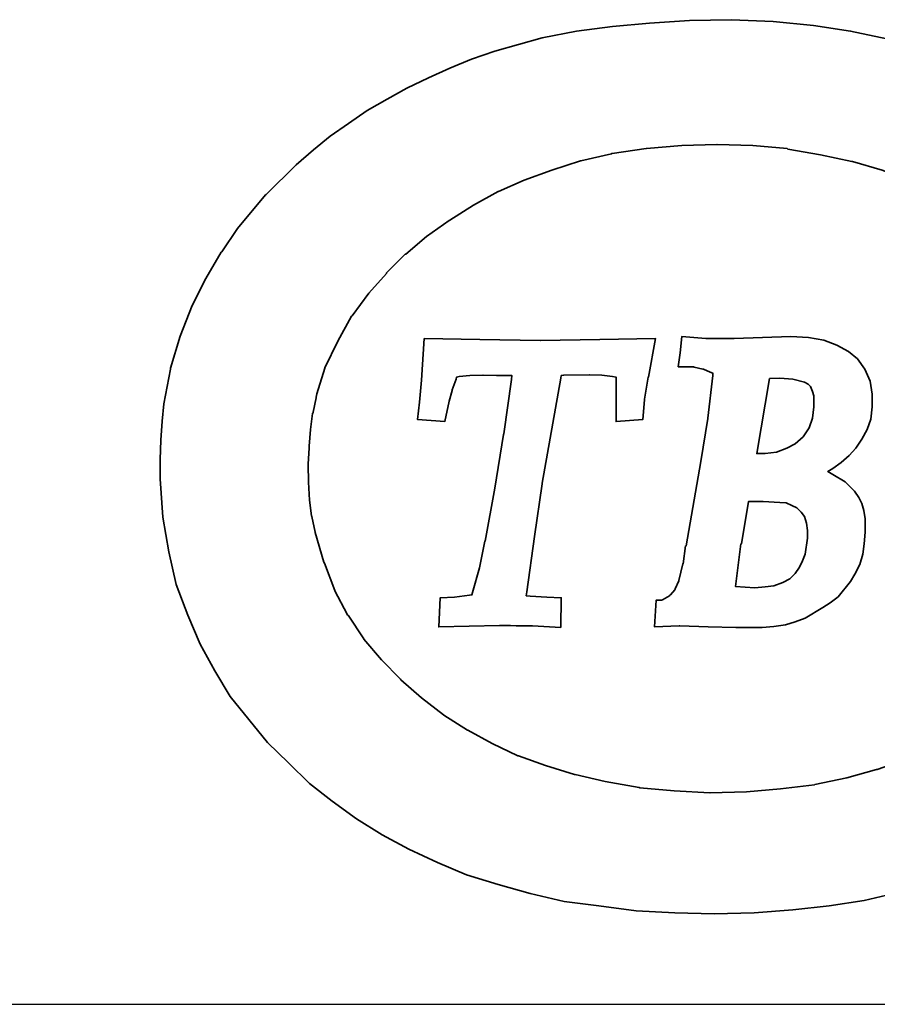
# Model space of a CAD drawing. Header units: millimetres. Extents: x 778 to 1020, y 785 to 920.
# Tile 4 of 48: x 926 to 934, y 852 to 862. Entities that reach past the tile are written whole.
import ezdxf

# ---------------------------------------------------------------- set-up
doc = ezdxf.new("R2010")
doc.units = ezdxf.units.MM
doc.header["$LTSCALE"] = 0.1
doc.layers.get('0').update_dxf_attribs({"linetype": 'CONTINUOUS'})

msp = doc.modelspace()

# ---------------------------------------------------------------- linework, layer by layer
at = {"ltscale": 5}
msp.add_line((893.2579, 852.4719), (1009.4013, 852.4719), dxfattribs=at)
at = {"color": 1, "lineweight": 35}
for points, knots in [([(935.9855, 859.4169), (935.9855, 859.4169), (937.1035, 860.1084), (937.1035, 860.1084), (937.1035, 860.1084), (937.1035, 860.1084), (936.9455, 860.3094), (936.9455, 860.3094), (936.9455, 860.3094), (936.9455, 860.3094), (936.7635, 860.4964), (936.7635, 860.4964), (936.7635, 860.4964), (936.7635, 860.4964), (936.576, 860.6794), (936.576, 860.6794), (936.576, 860.6794), (936.576, 860.6794), (936.3835, 860.8424), (936.3835, 860.8424), (936.3835, 860.8424), (936.3835, 860.8424), (936.1775, 861.0054), (936.1775, 861.0054), (936.1775, 861.0054), (936.1775, 861.0054), (936.1725, 861.0054), (936.1725, 861.0054), (936.1725, 861.0054), (936.1725, 861.0054), (935.9475, 861.1444), (935.9475, 861.1444), (935.9475, 861.1444), (935.9475, 861.1444), (935.9475, 861.1489), (935.9475, 861.1489), (935.9475, 861.1489), (935.9475, 861.1489), (935.7215, 861.2879), (935.7215, 861.2879), (935.7215, 861.2879), (935.7215, 861.2879), (935.4775, 861.4084), (935.4775, 861.4084), (935.4775, 861.4084), (935.4775, 861.4084), (935.232, 861.5334), (935.232, 861.5334), (935.232, 861.5334), (935.232, 861.5334), (934.9345, 861.6484), (934.9345, 861.6484), (934.9345, 861.6484), (934.9345, 861.6484), (934.613, 861.7584), (934.613, 861.7584), (934.613, 861.7584), (934.613, 861.7584), (934.2775, 861.8544), (934.2775, 861.8544), (934.2775, 861.8544), (934.2775, 861.8544), (933.923, 861.9309), (933.923, 861.9309), (933.923, 861.9309), (933.923, 861.9309), (933.5625, 861.9844), (933.5625, 861.9844), (933.5625, 861.9844), (933.5625, 861.9844), (933.1695, 862.0224), (933.1695, 862.0224), (933.1695, 862.0224), (933.1695, 862.0224), (932.7665, 862.0414), (932.7665, 862.0414), (932.7665, 862.0414), (932.7665, 862.0414), (932.3585, 862.0324), (932.3585, 862.0324), (932.3585, 862.0324), (932.3585, 862.0324), (931.9695, 862.0084), (931.9695, 862.0084), (931.9695, 862.0084), (931.9695, 862.0084), (931.6095, 861.9744), (931.6095, 861.9744), (931.6095, 861.9744), (931.6095, 861.9744), (931.2595, 861.9309), (931.2595, 861.9309), (931.2595, 861.9309), (931.2595, 861.9309), (930.924, 861.8639), (930.924, 861.8639), (930.924, 861.8639), (930.924, 861.8639), (930.6935, 861.8019), (930.6935, 861.8019), (930.6935, 861.8019), (930.6935, 861.8019), (930.4635, 861.7344), (930.4635, 861.7344), (930.4635, 861.7344), (930.4635, 861.7344), (930.2375, 861.6574), (930.2375, 861.6574), (930.2375, 861.6574), (930.2375, 861.6574), (930.0265, 861.5714), (930.0265, 861.5714), (930.0265, 861.5714), (930.0265, 861.5714), (929.8205, 861.4754), (929.8205, 861.4754), (929.8205, 861.4754), (929.8205, 861.4754), (929.6095, 861.3744), (929.6095, 861.3744), (929.6095, 861.3744), (929.6095, 861.3744), (929.4175, 861.2689), (929.4175, 861.2689), (929.4175, 861.2689), (929.4175, 861.2689), (929.2255, 861.1584), (929.2255, 861.1584), (929.2255, 861.1584), (929.2255, 861.1584), (929.043, 861.0339), (929.043, 861.0339), (929.043, 861.0339), (929.043, 861.0339), (928.8655, 860.9094), (928.8655, 860.9094), (928.8655, 860.9094), (928.8655, 860.9094), (928.7025, 860.7754), (928.7025, 860.7754), (928.7025, 860.7754), (928.7025, 860.7754), (928.5345, 860.6314), (928.5345, 860.6314), (928.5345, 860.6314), (928.5345, 860.6314), (928.242, 860.3429), (928.242, 860.3429), (928.242, 860.3429), (928.242, 860.3429), (928.2365, 860.3384), (928.2365, 860.3384), (928.2365, 860.3384), (928.2365, 860.3384), (927.9635, 860.0124), (927.9635, 860.0124), (927.9635, 860.0124), (927.9635, 860.0124), (927.8095, 859.7864), (927.8095, 859.7864), (927.8095, 859.7864), (927.8095, 859.7864), (927.805, 859.7814), (927.805, 859.7814), (927.805, 859.7814), (927.805, 859.7814), (927.6565, 859.5274), (927.6565, 859.5274), (927.6565, 859.5274), (927.6565, 859.5274), (927.5215, 859.2639), (927.5215, 859.2639), (927.5215, 859.2639), (927.5215, 859.2639), (927.4065, 858.9664), (927.4065, 858.9664), (927.4065, 858.9664), (927.4065, 858.9664), (927.3105, 858.6544), (927.3105, 858.6544), (927.3105, 858.6544), (927.3105, 858.6544), (927.3105, 858.6444), (927.3105, 858.6444), (927.3105, 858.6444), (927.3105, 858.6444), (927.2485, 858.3084), (927.2485, 858.3084), (927.2485, 858.3084), (927.2485, 858.3084), (927.2295, 858.1409), (927.2295, 858.1409), (927.2295, 858.1409), (927.2295, 858.1409), (927.2195, 857.9534), (927.2195, 857.9534), (927.2195, 857.9534), (927.2195, 857.9534), (927.21, 857.7664), (927.21, 857.7664), (927.21, 857.7664), (927.21, 857.7664), (927.21, 857.5794), (927.21, 857.5794), (927.21, 857.5794), (927.21, 857.5794), (927.2385, 857.2055), (927.2385, 857.2055), (927.2385, 857.2055), (927.2385, 857.2055), (927.2965, 856.8689), (927.2965, 856.8689), (927.2965, 856.8689), (927.2965, 856.8689), (927.3685, 856.5524), (927.3685, 856.5524), (927.3685, 856.5524), (927.3685, 856.5524), (927.479, 856.2554), (927.479, 856.2554), (927.479, 856.2554), (927.479, 856.2554), (927.599, 855.9719), (927.599, 855.9719), (927.599, 855.9719), (927.599, 855.9719), (927.7425, 855.7134), (927.7425, 855.7134), (927.7425, 855.7134), (927.7425, 855.7134), (927.8915, 855.4639), (927.8915, 855.4639), (927.8915, 855.4639), (927.8915, 855.4639), (928.0735, 855.2384), (928.0735, 855.2384), (928.0735, 855.2384), (928.0735, 855.2384), (928.256, 855.0169), (928.256, 855.0169), (928.256, 855.0169), (928.256, 855.0169), (928.4575, 854.8204), (928.4575, 854.8204), (928.4575, 854.8204), (928.4575, 854.8204), (928.6635, 854.6189), (928.6635, 854.6189), (928.6635, 854.6189), (928.6635, 854.6189), (928.8845, 854.4464), (928.8845, 854.4464), (928.8845, 854.4464), (928.8845, 854.4464), (929.1195, 854.2739), (929.1195, 854.2739), (929.1195, 854.2739), (929.1195, 854.2739), (929.3695, 854.1204), (929.3695, 854.1204), (929.3695, 854.1204), (929.3695, 854.1204), (929.628, 853.9809), (929.628, 853.9809), (929.628, 853.9809), (929.628, 853.9809), (929.9065, 853.8509), (929.9065, 853.8509), (929.9065, 853.8509), (929.9065, 853.8509), (930.1895, 853.7314), (930.1895, 853.7314), (930.1895, 853.7314), (930.1895, 853.7314), (930.4965, 853.6354), (930.4965, 853.6354), (930.4965, 853.6354), (930.4965, 853.6354), (930.8085, 853.5494), (930.8085, 853.5494), (930.8085, 853.5494), (930.8085, 853.5494), (931.1395, 853.4724), (931.1395, 853.4724), (931.1395, 853.4724), (931.1395, 853.4724), (931.475, 853.4294), (931.475, 853.4294), (931.475, 853.4294), (931.475, 853.4294), (931.84, 853.3814), (931.84, 853.3814), (931.84, 853.3814), (931.84, 853.3814), (932.2145, 853.3619), (932.2145, 853.3619), (932.2145, 853.3619), (932.2145, 853.3619), (932.5985, 853.3524), (932.5985, 853.3524), (932.5985, 853.3524), (932.5985, 853.3524), (932.987, 853.3619), (932.987, 853.3619), (932.987, 853.3619), (932.987, 853.3619), (933.3615, 853.3909), (933.3615, 853.3909), (933.3615, 853.3909), (933.3615, 853.3909), (933.7165, 853.4294), (933.7165, 853.4294), (933.7165, 853.4294), (933.7165, 853.4294), (934.0565, 853.4819), (934.0565, 853.4819), (934.0565, 853.4819), (934.0565, 853.4819), (934.3875, 853.5584), (934.3875, 853.5584), (934.3875, 853.5584), (934.3875, 853.5584), (934.7045, 853.6454), (934.7045, 853.6454), (934.7045, 853.6454), (934.7045, 853.6454), (935.0025, 853.7459), (935.0025, 853.7459), (935.0025, 853.7459), (935.0025, 853.7459), (935.2995, 853.8659), (935.2995, 853.8659), (935.2995, 853.8659), (935.2995, 853.8659), (935.703, 854.0574), (935.703, 854.0574), (935.703, 854.0574), (935.703, 854.0574), (935.899, 854.1634), (935.899, 854.1634), (935.899, 854.1634), (935.899, 854.1634), (936.082, 854.2739), (936.082, 854.2739), (936.082, 854.2739), (936.082, 854.2739), (936.2595, 854.3979), (936.2595, 854.3979), (936.2595, 854.3979), (936.2595, 854.3979), (936.4315, 854.5324), (936.4315, 854.5324), (936.4315, 854.5324), (936.4315, 854.5324), (936.5955, 854.6674), (936.5955, 854.6674), (936.5955, 854.6674), (936.5955, 854.6674), (936.749, 854.8114), (936.749, 854.8114), (936.749, 854.8114), (936.749, 854.8114), (936.9505, 855.0129), (936.9505, 855.0129), (936.9505, 855.0129), (936.9505, 855.0129), (937.0415, 855.1089), (937.0415, 855.1089), (937.0415, 855.1089), (937.0415, 855.1089), (937.1085, 855.1804), (937.1085, 855.1804), (937.1085, 855.1804), (937.1085, 855.1804), (935.9855, 855.8764), (935.9855, 855.8764), (935.9855, 855.8764), (935.9855, 855.8764), (935.8125, 855.7079), (935.8125, 855.7079), (935.8125, 855.7079), (935.8125, 855.7079), (935.6215, 855.5454), (935.6215, 855.5454), (935.6215, 855.5454), (935.6215, 855.5454), (935.4095, 855.3819), (935.4095, 855.3819), (935.4095, 855.3819), (935.4095, 855.3819), (935.1895, 855.2284), (935.1895, 855.2284), (935.1895, 855.2284), (935.1895, 855.2284), (935.1845, 855.2234), (935.1845, 855.2234), (935.1845, 855.2234), (935.1845, 855.2234), (934.954, 855.0889), (934.954, 855.0889), (934.954, 855.0889), (934.954, 855.0889), (934.7145, 854.9644), (934.7145, 854.9644), (934.7145, 854.9644), (934.7145, 854.9644), (934.7095, 854.9644), (934.7095, 854.9644), (934.7095, 854.9644), (934.7095, 854.9644), (934.4505, 854.8489), (934.4505, 854.8489), (934.4505, 854.8489), (934.4505, 854.8489), (934.1815, 854.7529), (934.1815, 854.7529), (934.1815, 854.7529), (934.1815, 854.7529), (934.177, 854.7529), (934.177, 854.7529), (934.177, 854.7529), (934.177, 854.7529), (933.8885, 854.6714), (933.8885, 854.6714), (933.8885, 854.6714), (933.8885, 854.6714), (933.5775, 854.6094), (933.5775, 854.6094), (933.5775, 854.6094), (933.5775, 854.6094), (933.5725, 854.6044), (933.5725, 854.6044), (933.5725, 854.6044), (933.5725, 854.6044), (933.2415, 854.5664), (933.2415, 854.5664), (933.2415, 854.5664), (933.2415, 854.5664), (932.9105, 854.5374), (932.9105, 854.5374), (932.9105, 854.5374), (932.9105, 854.5374), (932.56, 854.5274), (932.56, 854.5274), (932.56, 854.5274), (932.56, 854.5274), (932.5555, 854.5274), (932.5555, 854.5274), (932.5555, 854.5274), (932.5555, 854.5274), (932.21, 854.5474), (932.21, 854.5474), (932.21, 854.5474), (932.21, 854.5474), (931.8735, 854.5754), (931.8735, 854.5754), (931.8735, 854.5754), (931.8735, 854.5754), (931.869, 854.5804), (931.869, 854.5804), (931.869, 854.5804), (931.869, 854.5804), (931.5375, 854.6379), (931.5375, 854.6379), (931.5375, 854.6379), (931.5375, 854.6379), (931.2455, 854.7049), (931.2455, 854.7049), (931.2455, 854.7049), (931.2455, 854.7049), (931.2405, 854.7049), (931.2405, 854.7049), (931.2405, 854.7049), (931.2405, 854.7049), (930.9575, 854.7914), (930.9575, 854.7914), (930.9575, 854.7914), (930.9575, 854.7914), (930.6935, 854.8874), (930.6935, 854.8874), (930.6935, 854.8874), (930.6935, 854.8874), (930.6885, 854.8874), (930.6885, 854.8874), (930.6885, 854.8874), (930.6885, 854.8874), (930.4395, 855.0074), (930.4395, 855.0074), (930.4395, 855.0074), (930.4395, 855.0074), (930.2035, 855.1369), (930.2035, 855.1369), (930.2035, 855.1369), (930.2035, 855.1369), (930.1995, 855.1369), (930.1995, 855.1369), (930.1995, 855.1369), (930.1995, 855.1369), (929.9685, 855.2809), (929.9685, 855.2809), (929.9685, 855.2809), (929.9685, 855.2809), (929.9685, 855.2859), (929.9685, 855.2859), (929.9685, 855.2859), (929.9685, 855.2859), (929.9645, 855.2859), (929.9645, 855.2859), (929.9645, 855.2859), (929.9645, 855.2859), (929.7525, 855.4494), (929.7525, 855.4494), (929.7525, 855.4494), (929.7525, 855.4494), (929.5515, 855.6264), (929.5515, 855.6264), (929.5515, 855.6264), (929.5515, 855.6264), (929.5465, 855.6309), (929.5465, 855.6309), (929.5465, 855.6309), (929.5465, 855.6309), (929.3645, 855.8184), (929.3645, 855.8184), (929.3645, 855.8184), (929.3645, 855.8184), (929.192, 856.0199), (929.192, 856.0199), (929.192, 856.0199), (929.192, 856.0199), (929.192, 856.0244), (929.192, 856.0244), (929.192, 856.0244), (929.192, 856.0244), (929.038, 856.2554), (929.038, 856.2554), (929.038, 856.2554), (929.038, 856.2554), (929.0335, 856.2554), (929.0335, 856.2554), (929.0335, 856.2554), (929.0335, 856.2554), (929.0285, 856.2644), (929.0285, 856.2644), (929.0285, 856.2644), (929.0285, 856.2644), (928.9085, 856.4899), (928.9085, 856.4899), (928.9085, 856.4899), (928.9085, 856.4899), (928.9085, 856.4949), (928.9085, 856.4949), (928.9085, 856.4949), (928.9085, 856.4949), (928.8075, 856.7594), (928.8075, 856.7594), (928.8075, 856.7594), (928.8075, 856.7594), (928.8025, 856.7684), (928.8025, 856.7684), (928.8025, 856.7684), (928.8025, 856.7684), (928.717, 857.0564), (928.717, 857.0564), (928.717, 857.0564), (928.717, 857.0564), (928.717, 857.0614), (928.717, 857.0614), (928.717, 857.0614), (928.717, 857.0614), (928.6875, 857.2145), (928.6875, 857.2145), (928.6875, 857.2145), (928.6875, 857.2145), (928.6825, 857.2195), (928.6825, 857.2195), (928.6825, 857.2195), (928.6825, 857.2195), (928.6635, 857.3729), (928.6635, 857.3729), (928.6635, 857.3729), (928.6635, 857.3729), (928.6545, 857.5454), (928.6545, 857.5454), (928.6545, 857.5454), (928.6545, 857.5454), (928.649, 857.7184), (928.649, 857.7184), (928.649, 857.7184), (928.649, 857.7184), (928.649, 857.7234), (928.649, 857.7234), (928.649, 857.7234), (928.649, 857.7234), (928.6585, 857.8769), (928.6585, 857.8769), (928.6585, 857.8769), (928.6585, 857.8769), (928.6585, 857.8964), (928.6585, 857.8964), (928.6585, 857.8964), (928.6585, 857.8964), (928.673, 858.0594), (928.673, 858.0594), (928.673, 858.0594), (928.673, 858.0594), (928.6925, 858.2124), (928.6925, 858.2124), (928.6925, 858.2124), (928.6925, 858.2124), (928.6925, 858.2179), (928.6925, 858.2179), (928.6925, 858.2179), (928.6925, 858.2179), (928.6975, 858.2179), (928.6975, 858.2179), (928.6975, 858.2179), (928.6975, 858.2179), (928.6975, 858.2274), (928.6975, 858.2274), (928.6975, 858.2274), (928.6975, 858.2274), (928.7265, 858.3664), (928.7265, 858.3664), (928.7265, 858.3664), (928.7265, 858.3664), (928.7265, 858.3714), (928.7265, 858.3714), (928.7265, 858.3714), (928.7265, 858.3714), (928.7355, 858.4044), (928.7355, 858.4044), (928.7355, 858.4044), (928.7355, 858.4044), (928.813, 858.6544), (928.813, 858.6544), (928.813, 858.6544), (928.813, 858.6544), (928.813, 858.6589), (928.813, 858.6589), (928.813, 858.6589), (928.813, 858.6589), (928.9375, 858.9184), (928.9375, 858.9184), (928.9375, 858.9184), (928.9375, 858.9184), (929.0715, 859.1584), (929.0715, 859.1584), (929.0715, 859.1584), (929.0715, 859.1584), (929.0765, 859.1624), (929.0765, 859.1624), (929.0765, 859.1624), (929.0765, 859.1624), (929.24, 859.3834), (929.24, 859.3834), (929.24, 859.3834), (929.24, 859.3834), (929.4125, 859.5754), (929.4125, 859.5754), (929.4125, 859.5754), (929.4125, 859.5754), (929.4125, 859.5804), (929.4125, 859.5804), (929.4125, 859.5804), (929.4125, 859.5804), (929.5945, 859.7624), (929.5945, 859.7624), (929.5945, 859.7624), (929.5945, 859.7624), (929.5995, 859.7624), (929.5995, 859.7624), (929.5995, 859.7624), (929.5995, 859.7624), (929.8005, 859.9349), (929.8005, 859.9349), (929.8005, 859.9349), (929.8005, 859.9349), (930.0215, 860.0884), (930.0215, 860.0884), (930.0215, 860.0884), (930.0215, 860.0884), (930.0265, 860.0934), (930.0265, 860.0934), (930.0265, 860.0934), (930.0265, 860.0934), (930.257, 860.2374), (930.257, 860.2374), (930.257, 860.2374), (930.257, 860.2374), (930.4965, 860.3719), (930.4965, 860.3719), (930.4965, 860.3719), (930.4965, 860.3719), (930.5015, 860.3719), (930.5015, 860.3719), (930.5015, 860.3719), (930.5015, 860.3719), (930.7505, 860.4819), (930.7505, 860.4819), (930.7505, 860.4819), (930.7505, 860.4819), (931.02, 860.5779), (931.02, 860.5779), (931.02, 860.5779), (931.02, 860.5779), (931.2975, 860.6694), (931.2975, 860.6694), (931.2975, 860.6694), (931.2975, 860.6694), (931.3025, 860.6694), (931.3025, 860.6694), (931.3025, 860.6694), (931.3025, 860.6694), (931.6005, 860.7364), (931.6005, 860.7364), (931.6005, 860.7364), (931.6005, 860.7364), (931.6005, 860.7414), (931.6005, 860.7414), (931.6005, 860.7414), (931.6005, 860.7414), (931.6055, 860.7414), (931.6055, 860.7414), (931.6055, 860.7414), (931.6055, 860.7414), (931.9365, 860.7894), (931.9365, 860.7894), (931.9365, 860.7894), (931.9365, 860.7894), (931.9405, 860.7894), (931.9405, 860.7894), (931.9405, 860.7894), (931.9405, 860.7894), (932.282, 860.8179), (932.282, 860.8179), (932.282, 860.8179), (932.282, 860.8179), (932.6225, 860.8274), (932.6225, 860.8274), (932.6225, 860.8274), (932.6225, 860.8274), (932.6275, 860.8274), (932.6275, 860.8274), (932.6275, 860.8274), (932.6275, 860.8274), (932.9725, 860.8179), (932.9725, 860.8179), (932.9725, 860.8179), (932.9725, 860.8179), (933.3085, 860.7894), (933.3085, 860.7894), (933.3085, 860.7894), (933.3085, 860.7894), (933.3135, 860.7844), (933.3135, 860.7844), (933.3135, 860.7844), (933.3135, 860.7844), (933.6295, 860.7274), (933.6295, 860.7274), (933.6295, 860.7274), (933.6295, 860.7274), (933.9365, 860.6644), (933.9365, 860.6644), (933.9365, 860.6644), (933.9365, 860.6644), (933.9415, 860.6644), (933.9415, 860.6644), (933.9415, 860.6644), (933.9415, 860.6644), (934.2295, 860.5779), (934.2295, 860.5779), (934.2295, 860.5779), (934.2295, 860.5779), (934.4595, 860.4924), (934.4595, 860.4924), (934.4595, 860.4924), (934.4595, 860.4924), (934.6905, 860.3964), (934.6905, 860.3964), (934.6905, 860.3964), (934.6905, 860.3964), (934.6955, 860.3964), (934.6955, 860.3964), (934.6955, 860.3964), (934.6955, 860.3964), (934.9065, 860.2854), (934.9065, 860.2854), (934.9065, 860.2854), (934.9065, 860.2854), (935.1175, 860.1604), (935.1175, 860.1604), (935.1175, 860.1604), (935.1175, 860.1604), (935.1175, 860.1564), (935.1175, 860.1564), (935.1175, 860.1564), (935.1175, 860.1564), (935.3095, 860.0314), (935.3095, 860.0314), (935.3095, 860.0314), (935.3095, 860.0314), (935.314, 860.0314), (935.314, 860.0314), (935.314, 860.0314), (935.314, 860.0314), (935.4915, 859.8924), (935.4915, 859.8924), (935.4915, 859.8924), (935.4915, 859.8924), (935.4965, 859.8869), (935.4965, 859.8869), (935.4965, 859.8869), (935.4965, 859.8869), (935.6695, 859.7384), (935.6695, 859.7384), (935.6695, 859.7384), (935.6695, 859.7384), (935.6735, 859.7334), (935.6735, 859.7334), (935.6735, 859.7334), (935.6735, 859.7334), (935.8275, 859.5754), (935.8275, 859.5754), (935.8275, 859.5754), (935.8275, 859.5754), (935.9135, 859.4844), (935.9135, 859.4844), (935.9135, 859.4844), (935.9135, 859.4844), (935.9855, 859.4169), (935.9855, 859.4169)], [0, 0, 0, 0, 0.004808, 0.004808, 0.004808, 0.004808, 0.009615, 0.009615, 0.009615, 0.009615, 0.014423, 0.014423, 0.014423, 0.014423, 0.019231, 0.019231, 0.019231, 0.019231, 0.024038, 0.024038, 0.024038, 0.024038, 0.028846, 0.028846, 0.028846, 0.028846, 0.033654, 0.033654, 0.033654, 0.033654, 0.038462, 0.038462, 0.038462, 0.038462, 0.043269, 0.043269, 0.043269, 0.043269, 0.048077, 0.048077, 0.048077, 0.048077, 0.052885, 0.052885, 0.052885, 0.052885, 0.057692, 0.057692, 0.057692, 0.057692, 0.0625, 0.0625, 0.0625, 0.0625, 0.067308, 0.067308, 0.067308, 0.067308, 0.072115, 0.072115, 0.072115, 0.072115, 0.076923, 0.076923, 0.076923, 0.076923, 0.081731, 0.081731, 0.081731, 0.081731, 0.086538, 0.086538, 0.086538, 0.086538, 0.091346, 0.091346, 0.091346, 0.091346, 0.096154, 0.096154, 0.096154, 0.096154, 0.100962, 0.100962, 0.100962, 0.100962, 0.105769, 0.105769, 0.105769, 0.105769, 0.110577, 0.110577, 0.110577, 0.110577, 0.115385, 0.115385, 0.115385, 0.115385, 0.120192, 0.120192, 0.120192, 0.120192, 0.125, 0.125, 0.125, 0.125, 0.129808, 0.129808, 0.129808, 0.129808, 0.134615, 0.134615, 0.134615, 0.134615, 0.139423, 0.139423, 0.139423, 0.139423, 0.144231, 0.144231, 0.144231, 0.144231, 0.149038, 0.149038, 0.149038, 0.149038, 0.153846, 0.153846, 0.153846, 0.153846, 0.158654, 0.158654, 0.158654, 0.158654, 0.163462, 0.163462, 0.163462, 0.163462, 0.168269, 0.168269, 0.168269, 0.168269, 0.173077, 0.173077, 0.173077, 0.173077, 0.177885, 0.177885, 0.177885, 0.177885, 0.182692, 0.182692, 0.182692, 0.182692, 0.1875, 0.1875, 0.1875, 0.1875, 0.192308, 0.192308, 0.192308, 0.192308, 0.197115, 0.197115, 0.197115, 0.197115, 0.201923, 0.201923, 0.201923, 0.201923, 0.206731, 0.206731, 0.206731, 0.206731, 0.211538, 0.211538, 0.211538, 0.211538, 0.216346, 0.216346, 0.216346, 0.216346, 0.221154, 0.221154, 0.221154, 0.221154, 0.225962, 0.225962, 0.225962, 0.225962, 0.230769, 0.230769, 0.230769, 0.230769, 0.235577, 0.235577, 0.235577, 0.235577, 0.240385, 0.240385, 0.240385, 0.240385, 0.245192, 0.245192, 0.245192, 0.245192, 0.25, 0.25, 0.25, 0.25, 0.254808, 0.254808, 0.254808, 0.254808, 0.259615, 0.259615, 0.259615, 0.259615, 0.264423, 0.264423, 0.264423, 0.264423, 0.269231, 0.269231, 0.269231, 0.269231, 0.274038, 0.274038, 0.274038, 0.274038, 0.278846, 0.278846, 0.278846, 0.278846, 0.283654, 0.283654, 0.283654, 0.283654, 0.288462, 0.288462, 0.288462, 0.288462, 0.293269, 0.293269, 0.293269, 0.293269, 0.298077, 0.298077, 0.298077, 0.298077, 0.302885, 0.302885, 0.302885, 0.302885, 0.307692, 0.307692, 0.307692, 0.307692, 0.3125, 0.3125, 0.3125, 0.3125, 0.317308, 0.317308, 0.317308, 0.317308, 0.322115, 0.322115, 0.322115, 0.322115, 0.326923, 0.326923, 0.326923, 0.326923, 0.331731, 0.331731, 0.331731, 0.331731, 0.336538, 0.336538, 0.336538, 0.336538, 0.341346, 0.341346, 0.341346, 0.341346, 0.346154, 0.346154, 0.346154, 0.346154, 0.350962, 0.350962, 0.350962, 0.350962, 0.355769, 0.355769, 0.355769, 0.355769, 0.360577, 0.360577, 0.360577, 0.360577, 0.365385, 0.365385, 0.365385, 0.365385, 0.370192, 0.370192, 0.370192, 0.370192, 0.375, 0.375, 0.375, 0.375, 0.379808, 0.379808, 0.379808, 0.379808, 0.384615, 0.384615, 0.384615, 0.384615, 0.389423, 0.389423, 0.389423, 0.389423, 0.394231, 0.394231, 0.394231, 0.394231, 0.399038, 0.399038, 0.399038, 0.399038, 0.403846, 0.403846, 0.403846, 0.403846, 0.408654, 0.408654, 0.408654, 0.408654, 0.413462, 0.413462, 0.413462, 0.413462, 0.418269, 0.418269, 0.418269, 0.418269, 0.423077, 0.423077, 0.423077, 0.423077, 0.427885, 0.427885, 0.427885, 0.427885, 0.432692, 0.432692, 0.432692, 0.432692, 0.4375, 0.4375, 0.4375, 0.4375, 0.442308, 0.442308, 0.442308, 0.442308, 0.447115, 0.447115, 0.447115, 0.447115, 0.451923, 0.451923, 0.451923, 0.451923, 0.456731, 0.456731, 0.456731, 0.456731, 0.461538, 0.461538, 0.461538, 0.461538, 0.466346, 0.466346, 0.466346, 0.466346, 0.471154, 0.471154, 0.471154, 0.471154, 0.475962, 0.475962, 0.475962, 0.475962, 0.480769, 0.480769, 0.480769, 0.480769, 0.485577, 0.485577, 0.485577, 0.485577, 0.490385, 0.490385, 0.490385, 0.490385, 0.495192, 0.495192, 0.495192, 0.495192, 0.5, 0.5, 0.5, 0.5, 0.504808, 0.504808, 0.504808, 0.504808, 0.509615, 0.509615, 0.509615, 0.509615, 0.514423, 0.514423, 0.514423, 0.514423, 0.519231, 0.519231, 0.519231, 0.519231, 0.524038, 0.524038, 0.524038, 0.524038, 0.528846, 0.528846, 0.528846, 0.528846, 0.533654, 0.533654, 0.533654, 0.533654, 0.538462, 0.538462, 0.538462, 0.538462, 0.543269, 0.543269, 0.543269, 0.543269, 0.548077, 0.548077, 0.548077, 0.548077, 0.552885, 0.552885, 0.552885, 0.552885, 0.557692, 0.557692, 0.557692, 0.557692, 0.5625, 0.5625, 0.5625, 0.5625, 0.567308, 0.567308, 0.567308, 0.567308, 0.572115, 0.572115, 0.572115, 0.572115, 0.576923, 0.576923, 0.576923, 0.576923, 0.581731, 0.581731, 0.581731, 0.581731, 0.586538, 0.586538, 0.586538, 0.586538, 0.591346, 0.591346, 0.591346, 0.591346, 0.596154, 0.596154, 0.596154, 0.596154, 0.600962, 0.600962, 0.600962, 0.600962, 0.605769, 0.605769, 0.605769, 0.605769, 0.610577, 0.610577, 0.610577, 0.610577, 0.615385, 0.615385, 0.615385, 0.615385, 0.620192, 0.620192, 0.620192, 0.620192, 0.625, 0.625, 0.625, 0.625, 0.629808, 0.629808, 0.629808, 0.629808, 0.634615, 0.634615, 0.634615, 0.634615, 0.639423, 0.639423, 0.639423, 0.639423, 0.644231, 0.644231, 0.644231, 0.644231, 0.649038, 0.649038, 0.649038, 0.649038, 0.653846, 0.653846, 0.653846, 0.653846, 0.658654, 0.658654, 0.658654, 0.658654, 0.663462, 0.663462, 0.663462, 0.663462, 0.668269, 0.668269, 0.668269, 0.668269, 0.673077, 0.673077, 0.673077, 0.673077, 0.677885, 0.677885, 0.677885, 0.677885, 0.682692, 0.682692, 0.682692, 0.682692, 0.6875, 0.6875, 0.6875, 0.6875, 0.692308, 0.692308, 0.692308, 0.692308, 0.697115, 0.697115, 0.697115, 0.697115, 0.701923, 0.701923, 0.701923, 0.701923, 0.706731, 0.706731, 0.706731, 0.706731, 0.711538, 0.711538, 0.711538, 0.711538, 0.716346, 0.716346, 0.716346, 0.716346, 0.721154, 0.721154, 0.721154, 0.721154, 0.725962, 0.725962, 0.725962, 0.725962, 0.730769, 0.730769, 0.730769, 0.730769, 0.735577, 0.735577, 0.735577, 0.735577, 0.740385, 0.740385, 0.740385, 0.740385, 0.745192, 0.745192, 0.745192, 0.745192, 0.75, 0.75, 0.75, 0.75, 0.754808, 0.754808, 0.754808, 0.754808, 0.759615, 0.759615, 0.759615, 0.759615, 0.764423, 0.764423, 0.764423, 0.764423, 0.769231, 0.769231, 0.769231, 0.769231, 0.774038, 0.774038, 0.774038, 0.774038, 0.778846, 0.778846, 0.778846, 0.778846, 0.783654, 0.783654, 0.783654, 0.783654, 0.788462, 0.788462, 0.788462, 0.788462, 0.793269, 0.793269, 0.793269, 0.793269, 0.798077, 0.798077, 0.798077, 0.798077, 0.802885, 0.802885, 0.802885, 0.802885, 0.807692, 0.807692, 0.807692, 0.807692, 0.8125, 0.8125, 0.8125, 0.8125, 0.817308, 0.817308, 0.817308, 0.817308, 0.822115, 0.822115, 0.822115, 0.822115, 0.826923, 0.826923, 0.826923, 0.826923, 0.831731, 0.831731, 0.831731, 0.831731, 0.836538, 0.836538, 0.836538, 0.836538, 0.841346, 0.841346, 0.841346, 0.841346, 0.846154, 0.846154, 0.846154, 0.846154, 0.850962, 0.850962, 0.850962, 0.850962, 0.855769, 0.855769, 0.855769, 0.855769, 0.860577, 0.860577, 0.860577, 0.860577, 0.865385, 0.865385, 0.865385, 0.865385, 0.870192, 0.870192, 0.870192, 0.870192, 0.875, 0.875, 0.875, 0.875, 0.879808, 0.879808, 0.879808, 0.879808, 0.884615, 0.884615, 0.884615, 0.884615, 0.889423, 0.889423, 0.889423, 0.889423, 0.894231, 0.894231, 0.894231, 0.894231, 0.899038, 0.899038, 0.899038, 0.899038, 0.903846, 0.903846, 0.903846, 0.903846, 0.908654, 0.908654, 0.908654, 0.908654, 0.913462, 0.913462, 0.913462, 0.913462, 0.918269, 0.918269, 0.918269, 0.918269, 0.923077, 0.923077, 0.923077, 0.923077, 0.927885, 0.927885, 0.927885, 0.927885, 0.932692, 0.932692, 0.932692, 0.932692, 0.9375, 0.9375, 0.9375, 0.9375, 0.942308, 0.942308, 0.942308, 0.942308, 0.947115, 0.947115, 0.947115, 0.947115, 0.951923, 0.951923, 0.951923, 0.951923, 0.956731, 0.956731, 0.956731, 0.956731, 0.961538, 0.961538, 0.961538, 0.961538, 0.966346, 0.966346, 0.966346, 0.966346, 0.971154, 0.971154, 0.971154, 0.971154, 0.975962, 0.975962, 0.975962, 0.975962, 0.980769, 0.980769, 0.980769, 0.980769, 0.985577, 0.985577, 0.985577, 0.985577, 0.990385, 0.990385, 0.990385, 0.990385, 0.995192, 0.995192, 0.995192, 0.995192, 1, 1, 1, 1]), ([(929.7765, 858.9424), (929.7765, 858.9424), (929.7525, 858.5394), (929.7525, 858.5394), (929.7525, 858.5394), (929.7525, 858.5394), (929.734, 858.3234), (929.734, 858.3234), (929.734, 858.3234), (929.734, 858.3234), (929.7145, 858.1549), (929.7145, 858.1549), (929.7145, 858.1549), (929.7145, 858.1549), (929.9785, 858.1359), (929.9785, 858.1359), (929.9785, 858.1359), (929.9785, 858.1359), (930.0215, 858.3324), (930.0215, 858.3324), (930.0215, 858.3324), (930.0215, 858.3324), (930.0505, 858.4384), (930.0505, 858.4384), (930.0505, 858.4384), (930.0505, 858.4384), (930.0505, 858.4434), (930.0505, 858.4434), (930.0505, 858.4434), (930.0505, 858.4434), (930.0885, 858.5484), (930.0885, 858.5484), (930.0885, 858.5484), (930.0885, 858.5484), (930.0935, 858.5674), (930.0935, 858.5674), (930.0935, 858.5674), (930.0935, 858.5674), (930.1175, 858.5724), (930.1175, 858.5724), (930.1175, 858.5724), (930.1175, 858.5724), (930.2235, 858.5819), (930.2235, 858.5819), (930.2235, 858.5819), (930.2235, 858.5819), (930.3475, 858.5874), (930.3475, 858.5874), (930.3475, 858.5874), (930.3475, 858.5874), (930.353, 858.5874), (930.353, 858.5874), (930.353, 858.5874), (930.353, 858.5874), (930.4825, 858.5819), (930.4825, 858.5819), (930.4825, 858.5819), (930.4825, 858.5819), (930.5875, 858.5819), (930.5875, 858.5819), (930.5875, 858.5819), (930.5875, 858.5819), (930.6315, 858.5819), (930.6315, 858.5819), (930.6315, 858.5819), (930.6315, 858.5819), (930.6265, 858.5434), (930.6265, 858.5434), (930.6265, 858.5434), (930.6265, 858.5434), (930.554, 858.0159), (930.554, 858.0159), (930.554, 858.0159), (930.554, 858.0159), (930.549, 858.0114), (930.549, 858.0114), (930.549, 858.0114), (930.549, 858.0114), (930.4635, 857.4879), (930.4635, 857.4879), (930.4635, 857.4879), (930.4635, 857.4879), (930.3715, 856.9745), (930.3715, 856.9745), (930.3715, 856.9745), (930.3715, 856.9745), (930.3675, 856.9745), (930.3675, 856.9745), (930.3675, 856.9745), (930.3675, 856.9745), (930.3145, 856.7155), (930.3145, 856.7155), (930.3145, 856.7155), (930.3145, 856.7155), (930.2475, 856.4755), (930.2475, 856.4755), (930.2475, 856.4755), (930.2475, 856.4755), (930.2425, 856.4515), (930.2425, 856.4515), (930.2425, 856.4515), (930.2425, 856.4515), (930.2185, 856.4474), (930.2185, 856.4474), (930.2185, 856.4474), (930.2185, 856.4474), (930.0745, 856.4274), (930.0745, 856.4274), (930.0745, 856.4274), (930.0745, 856.4274), (929.935, 856.4234), (929.935, 856.4234), (929.935, 856.4234), (929.935, 856.4234), (929.9205, 856.1404), (929.9205, 856.1404), (929.9205, 856.1404), (929.9205, 856.1404), (930.5115, 856.1544), (930.5115, 856.1544), (930.5115, 856.1544), (930.5115, 856.1544), (930.5155, 856.1544), (930.5155, 856.1544), (930.5155, 856.1544), (930.5155, 856.1544), (930.8325, 856.1494), (930.8325, 856.1494), (930.8325, 856.1494), (930.8325, 856.1494), (931.1065, 856.1349), (931.1065, 856.1349), (931.1065, 856.1349), (931.1065, 856.1349), (931.1105, 856.4234), (931.1105, 856.4234), (931.1105, 856.4234), (931.1105, 856.4234), (930.972, 856.4274), (930.972, 856.4274), (930.972, 856.4274), (930.972, 856.4274), (930.8085, 856.4374), (930.8085, 856.4374), (930.8085, 856.4374), (930.8085, 856.4374), (930.7705, 856.4424), (930.7705, 856.4424), (930.7705, 856.4424), (930.7705, 856.4424), (930.7745, 856.4805), (930.7745, 856.4805), (930.7745, 856.4805), (930.7745, 856.4805), (930.8515, 857.018), (930.8515, 857.018), (930.8515, 857.018), (930.8515, 857.018), (930.924, 857.5314), (930.924, 857.5314), (930.924, 857.5314), (930.924, 857.5314), (930.924, 857.5364), (930.924, 857.5364), (930.924, 857.5364), (930.924, 857.5364), (931.1065, 858.5579), (931.1065, 858.5579), (931.1065, 858.5579), (931.1065, 858.5579), (931.1105, 858.5819), (931.1105, 858.5819), (931.1105, 858.5819), (931.1105, 858.5819), (931.1345, 858.5874), (931.1345, 858.5874), (931.1345, 858.5874), (931.1345, 858.5874), (931.3845, 858.5914), (931.3845, 858.5914), (931.3845, 858.5914), (931.3845, 858.5914), (931.3895, 858.5914), (931.3895, 858.5914), (931.3895, 858.5914), (931.3895, 858.5914), (931.5045, 858.5874), (931.5045, 858.5874), (931.5045, 858.5874), (931.5045, 858.5874), (931.6095, 858.5724), (931.6095, 858.5724), (931.6095, 858.5724), (931.6095, 858.5724), (931.6435, 858.5674), (931.6435, 858.5674), (931.6435, 858.5674), (931.6435, 858.5674), (931.6435, 858.5339), (931.6435, 858.5339), (931.6435, 858.5339), (931.6435, 858.5339), (931.6435, 858.3134), (931.6435, 858.3134), (931.6435, 858.3134), (931.6435, 858.3134), (931.6435, 858.1359), (931.6435, 858.1359), (931.6435, 858.1359), (931.6435, 858.1359), (931.9025, 858.1549), (931.9025, 858.1549), (931.9025, 858.1549), (931.9025, 858.1549), (931.9215, 858.3474), (931.9215, 858.3474), (931.9215, 858.3474), (931.9215, 858.3474), (931.9215, 858.3524), (931.9215, 858.3524), (931.9215, 858.3524), (931.9215, 858.3524), (931.9555, 858.5674), (931.9555, 858.5674), (931.9555, 858.5674), (931.9555, 858.5674), (931.9605, 858.5674), (931.9605, 858.5674), (931.9605, 858.5674), (931.9605, 858.5674), (932.0275, 858.9424), (932.0275, 858.9424), (932.0275, 858.9424), (932.0275, 858.9424), (931.4855, 858.9324), (931.4855, 858.9324), (931.4855, 858.9324), (931.4855, 858.9324), (930.9095, 858.9229), (930.9095, 858.9229), (930.9095, 858.9229), (930.9095, 858.9229), (930.9045, 858.9229), (930.9045, 858.9229), (930.9045, 858.9229), (930.9045, 858.9229), (930.3195, 858.9324), (930.3195, 858.9324), (930.3195, 858.9324), (930.3195, 858.9324), (929.7765, 858.9424), (929.7765, 858.9424)], [0, 0, 0, 0, 0.015873, 0.015873, 0.015873, 0.015873, 0.031746, 0.031746, 0.031746, 0.031746, 0.047619, 0.047619, 0.047619, 0.047619, 0.063492, 0.063492, 0.063492, 0.063492, 0.079365, 0.079365, 0.079365, 0.079365, 0.095238, 0.095238, 0.095238, 0.095238, 0.111111, 0.111111, 0.111111, 0.111111, 0.126984, 0.126984, 0.126984, 0.126984, 0.142857, 0.142857, 0.142857, 0.142857, 0.15873, 0.15873, 0.15873, 0.15873, 0.174603, 0.174603, 0.174603, 0.174603, 0.190476, 0.190476, 0.190476, 0.190476, 0.206349, 0.206349, 0.206349, 0.206349, 0.222222, 0.222222, 0.222222, 0.222222, 0.238095, 0.238095, 0.238095, 0.238095, 0.253968, 0.253968, 0.253968, 0.253968, 0.269841, 0.269841, 0.269841, 0.269841, 0.285714, 0.285714, 0.285714, 0.285714, 0.301587, 0.301587, 0.301587, 0.301587, 0.31746, 0.31746, 0.31746, 0.31746, 0.333333, 0.333333, 0.333333, 0.333333, 0.349206, 0.349206, 0.349206, 0.349206, 0.365079, 0.365079, 0.365079, 0.365079, 0.380952, 0.380952, 0.380952, 0.380952, 0.396825, 0.396825, 0.396825, 0.396825, 0.412698, 0.412698, 0.412698, 0.412698, 0.428571, 0.428571, 0.428571, 0.428571, 0.444444, 0.444444, 0.444444, 0.444444, 0.460317, 0.460317, 0.460317, 0.460317, 0.47619, 0.47619, 0.47619, 0.47619, 0.492063, 0.492063, 0.492063, 0.492064, 0.507937, 0.507937, 0.507937, 0.507937, 0.52381, 0.52381, 0.52381, 0.52381, 0.539683, 0.539683, 0.539683, 0.539683, 0.555556, 0.555556, 0.555556, 0.555556, 0.571429, 0.571429, 0.571429, 0.571429, 0.587302, 0.587302, 0.587302, 0.587302, 0.603175, 0.603175, 0.603175, 0.603175, 0.619048, 0.619048, 0.619048, 0.619048, 0.634921, 0.634921, 0.634921, 0.634921, 0.650794, 0.650794, 0.650794, 0.650794, 0.666667, 0.666667, 0.666667, 0.666667, 0.68254, 0.68254, 0.68254, 0.68254, 0.698413, 0.698413, 0.698413, 0.698413, 0.714286, 0.714286, 0.714286, 0.714286, 0.730159, 0.730159, 0.730159, 0.730159, 0.746032, 0.746032, 0.746032, 0.746032, 0.761905, 0.761905, 0.761905, 0.761905, 0.777778, 0.777778, 0.777778, 0.777778, 0.793651, 0.793651, 0.793651, 0.793651, 0.809524, 0.809524, 0.809524, 0.809524, 0.825397, 0.825397, 0.825397, 0.825397, 0.84127, 0.84127, 0.84127, 0.84127, 0.857143, 0.857143, 0.857143, 0.857143, 0.873016, 0.873016, 0.873016, 0.873016, 0.888889, 0.888889, 0.888889, 0.888889, 0.904762, 0.904762, 0.904762, 0.904762, 0.920635, 0.920635, 0.920635, 0.920635, 0.936508, 0.936508, 0.936508, 0.936508, 0.952381, 0.952381, 0.952381, 0.952381, 0.968254, 0.968254, 0.968254, 0.968254, 0.984127, 0.984127, 0.984127, 0.984127, 1, 1, 1, 1]), ([(934.1335, 858.4004), (934.1335, 858.4004), (934.1145, 858.5294), (934.1145, 858.5294), (934.1145, 858.5294), (934.1145, 858.5294), (934.0615, 858.6444), (934.0615, 858.6444), (934.0615, 858.6444), (934.0615, 858.6444), (933.9895, 858.7454), (933.9895, 858.7454), (933.9895, 858.7454), (933.9895, 858.7454), (933.9035, 858.8174), (933.9035, 858.8174), (933.9035, 858.8174), (933.9035, 858.8174), (933.7885, 858.8794), (933.7885, 858.8794), (933.7885, 858.8794), (933.7885, 858.8794), (933.6635, 858.9274), (933.6635, 858.9274), (933.6635, 858.9274), (933.6635, 858.9274), (933.5145, 858.9514), (933.5145, 858.9514), (933.5145, 858.9514), (933.5145, 858.9514), (933.3415, 858.9614), (933.3415, 858.9614), (933.3415, 858.9614), (933.3415, 858.9614), (932.7905, 858.9424), (932.7905, 858.9424), (932.7905, 858.9424), (932.7905, 858.9424), (932.5165, 858.9424), (932.5165, 858.9424), (932.5165, 858.9424), (932.5165, 858.9424), (932.282, 858.9614), (932.282, 858.9614), (932.282, 858.9614), (932.282, 858.9614), (932.2675, 858.8034), (932.2675, 858.8034), (932.2675, 858.8034), (932.2675, 858.8034), (932.2475, 858.6684), (932.2475, 858.6684), (932.2475, 858.6684), (932.2475, 858.6684), (932.3915, 858.6684), (932.3915, 858.6684), (932.3915, 858.6684), (932.3915, 858.6684), (932.3965, 858.6684), (932.3965, 858.6684), (932.3965, 858.6684), (932.3965, 858.6684), (932.4015, 858.6639), (932.4015, 858.6639), (932.4015, 858.6639), (932.4015, 858.6639), (932.488, 858.6444), (932.488, 858.6444), (932.488, 858.6444), (932.488, 858.6444), (932.4925, 858.6444), (932.4925, 858.6444), (932.4925, 858.6444), (932.4925, 858.6444), (932.56, 858.6154), (932.56, 858.6154), (932.56, 858.6154), (932.56, 858.6154), (932.5835, 858.6064), (932.5835, 858.6064), (932.5835, 858.6064), (932.5835, 858.6064), (932.5835, 858.5819), (932.5835, 858.5819), (932.5835, 858.5819), (932.5835, 858.5819), (932.536, 858.1694), (932.536, 858.1694), (932.536, 858.1694), (932.536, 858.1694), (932.536, 858.1644), (932.536, 858.1644), (932.536, 858.1644), (932.536, 858.1644), (932.4685, 857.7469), (932.4685, 857.7469), (932.4685, 857.7469), (932.4685, 857.7469), (932.3245, 856.9264), (932.3245, 856.9264), (932.3245, 856.9264), (932.3245, 856.9264), (932.32, 856.9264), (932.32, 856.9264), (932.32, 856.9264), (932.32, 856.9264), (932.2955, 856.7539), (932.2955, 856.7539), (932.2955, 856.7539), (932.2955, 856.7539), (932.2915, 856.7539), (932.2915, 856.7539), (932.2915, 856.7539), (932.2915, 856.7539), (932.2525, 856.5915), (932.2525, 856.5915), (932.2525, 856.5915), (932.2525, 856.5915), (932.2525, 856.5865), (932.2525, 856.5865), (932.2525, 856.5865), (932.2525, 856.5865), (932.2195, 856.5094), (932.2195, 856.5094), (932.2195, 856.5094), (932.2195, 856.5094), (932.2195, 856.5044), (932.2195, 856.5044), (932.2195, 856.5044), (932.2195, 856.5044), (932.2145, 856.4994), (932.2145, 856.4994), (932.2145, 856.4994), (932.2145, 856.4994), (932.1715, 856.4515), (932.1715, 856.4515), (932.1715, 856.4515), (932.1715, 856.4515), (932.1665, 856.4474), (932.1665, 856.4474), (932.1665, 856.4474), (932.1665, 856.4474), (932.162, 856.4424), (932.162, 856.4424), (932.162, 856.4424), (932.162, 856.4424), (932.094, 856.4039), (932.094, 856.4039), (932.094, 856.4039), (932.094, 856.4039), (932.0845, 856.399), (932.0845, 856.399), (932.0845, 856.399), (932.0845, 856.399), (932.0755, 856.399), (932.0755, 856.399), (932.0755, 856.399), (932.0755, 856.399), (932.0325, 856.399), (932.0325, 856.399), (932.0325, 856.399), (932.0325, 856.399), (932.018, 856.1404), (932.018, 856.1404), (932.018, 856.1404), (932.018, 856.1404), (932.258, 856.1494), (932.258, 856.1494), (932.258, 856.1494), (932.258, 856.1494), (932.2625, 856.1494), (932.2625, 856.1494), (932.2625, 856.1494), (932.2625, 856.1494), (932.5405, 856.1404), (932.5405, 856.1404), (932.5405, 856.1404), (932.5405, 856.1404), (932.8095, 856.1349), (932.8095, 856.1349), (932.8095, 856.1349), (932.8095, 856.1349), (933.0635, 856.1349), (933.0635, 856.1349), (933.0635, 856.1349), (933.0635, 856.1349), (933.179, 856.1444), (933.179, 856.1444), (933.179, 856.1444), (933.179, 856.1444), (933.2895, 856.1589), (933.2895, 856.1589), (933.2895, 856.1589), (933.2895, 856.1589), (933.3855, 856.1884), (933.3855, 856.1884), (933.3855, 856.1884), (933.3855, 856.1884), (933.4815, 856.2259), (933.4815, 856.2259), (933.4815, 856.2259), (933.4815, 856.2259), (933.654, 856.3275), (933.654, 856.3275), (933.654, 856.3275), (933.654, 856.3275), (933.726, 856.3749), (933.726, 856.3749), (933.726, 856.3749), (933.726, 856.3749), (933.8025, 856.4324), (933.8025, 856.4324), (933.8025, 856.4324), (933.8025, 856.4324), (933.923, 856.5815), (933.923, 856.5815), (933.923, 856.5815), (933.923, 856.5815), (933.9655, 856.6534), (933.9655, 856.6534), (933.9655, 856.6534), (933.9655, 856.6534), (934.0135, 856.7449), (934.0135, 856.7449), (934.0135, 856.7449), (934.0135, 856.7449), (934.0425, 856.8455), (934.0425, 856.8455), (934.0425, 856.8455), (934.0425, 856.8455), (934.0565, 856.9464), (934.0565, 856.9464), (934.0565, 856.9464), (934.0565, 856.9464), (934.0665, 857.0614), (934.0665, 857.0614), (934.0665, 857.0614), (934.0665, 857.0614), (934.0665, 857.1904), (934.0665, 857.1904), (934.0665, 857.1904), (934.0665, 857.1904), (934.0525, 857.272), (934.0525, 857.272), (934.0525, 857.272), (934.0525, 857.272), (934.0325, 857.3395), (934.0325, 857.3395), (934.0325, 857.3395), (934.0325, 857.3395), (934.0045, 857.3969), (934.0045, 857.3969), (934.0045, 857.3969), (934.0045, 857.3969), (933.9605, 857.4599), (933.9605, 857.4599), (933.9605, 857.4599), (933.9605, 857.4599), (933.8695, 857.5504), (933.8695, 857.5504), (933.8695, 857.5504), (933.8695, 857.5504), (933.75, 857.6224), (933.75, 857.6224), (933.75, 857.6224), (933.75, 857.6224), (933.702, 857.6514), (933.702, 857.6514), (933.702, 857.6514), (933.702, 857.6514), (933.75, 857.6804), (933.75, 857.6804), (933.75, 857.6804), (933.75, 857.6804), (933.8315, 857.7374), (933.8315, 857.7374), (933.8315, 857.7374), (933.8315, 857.7374), (933.9085, 857.8054), (933.9085, 857.8054), (933.9085, 857.8054), (933.9085, 857.8054), (933.975, 857.8769), (933.975, 857.8769), (933.975, 857.8769), (933.975, 857.8769), (934.0325, 857.9634), (934.0325, 857.9634), (934.0325, 857.9634), (934.0325, 857.9634), (934.0855, 858.0594), (934.0855, 858.0594), (934.0855, 858.0594), (934.0855, 858.0594), (934.1195, 858.1604), (934.1195, 858.1604), (934.1195, 858.1604), (934.1195, 858.1604), (934.1335, 858.2799), (934.1335, 858.2799), (934.1335, 858.2799), (934.1335, 858.2799), (934.1335, 858.4004), (934.1335, 858.4004)], [0, 0, 0, 0, 0.013158, 0.013158, 0.013158, 0.013158, 0.026316, 0.026316, 0.026316, 0.026316, 0.039474, 0.039474, 0.039474, 0.039474, 0.052632, 0.052632, 0.052632, 0.052632, 0.065789, 0.065789, 0.065789, 0.065789, 0.078947, 0.078947, 0.078947, 0.078947, 0.092105, 0.092105, 0.092105, 0.092105, 0.105263, 0.105263, 0.105263, 0.105263, 0.118421, 0.118421, 0.118421, 0.118421, 0.131579, 0.131579, 0.131579, 0.131579, 0.144737, 0.144737, 0.144737, 0.144737, 0.157895, 0.157895, 0.157895, 0.157895, 0.171053, 0.171053, 0.171053, 0.171053, 0.184211, 0.184211, 0.184211, 0.184211, 0.197368, 0.197368, 0.197368, 0.197368, 0.210526, 0.210526, 0.210526, 0.210526, 0.223684, 0.223684, 0.223684, 0.223684, 0.236842, 0.236842, 0.236842, 0.236842, 0.25, 0.25, 0.25, 0.25, 0.263158, 0.263158, 0.263158, 0.263158, 0.276316, 0.276316, 0.276316, 0.276316, 0.289474, 0.289474, 0.289474, 0.289474, 0.302632, 0.302632, 0.302632, 0.302632, 0.315789, 0.315789, 0.315789, 0.315789, 0.328947, 0.328947, 0.328947, 0.328947, 0.342105, 0.342105, 0.342105, 0.342105, 0.355263, 0.355263, 0.355263, 0.355263, 0.368421, 0.368421, 0.368421, 0.368421, 0.381579, 0.381579, 0.381579, 0.381579, 0.394737, 0.394737, 0.394737, 0.394737, 0.407895, 0.407895, 0.407895, 0.407895, 0.421053, 0.421053, 0.421053, 0.421053, 0.434211, 0.434211, 0.434211, 0.434211, 0.447368, 0.447368, 0.447368, 0.447368, 0.460526, 0.460526, 0.460526, 0.460526, 0.473684, 0.473684, 0.473684, 0.473684, 0.486842, 0.486842, 0.486842, 0.486842, 0.5, 0.5, 0.5, 0.5, 0.513158, 0.513158, 0.513158, 0.513158, 0.526316, 0.526316, 0.526316, 0.526316, 0.539474, 0.539474, 0.539474, 0.539474, 0.552632, 0.552632, 0.552632, 0.552632, 0.565789, 0.565789, 0.565789, 0.565789, 0.578947, 0.578947, 0.578947, 0.578947, 0.592105, 0.592105, 0.592105, 0.592105, 0.605263, 0.605263, 0.605263, 0.605263, 0.618421, 0.618421, 0.618421, 0.618421, 0.631579, 0.631579, 0.631579, 0.631579, 0.644737, 0.644737, 0.644737, 0.644737, 0.657895, 0.657895, 0.657895, 0.657895, 0.671053, 0.671053, 0.671053, 0.671053, 0.684211, 0.684211, 0.684211, 0.684211, 0.697368, 0.697368, 0.697368, 0.697368, 0.710526, 0.710526, 0.710526, 0.710526, 0.723684, 0.723684, 0.723684, 0.723684, 0.736842, 0.736842, 0.736842, 0.736842, 0.75, 0.75, 0.75, 0.75, 0.763158, 0.763158, 0.763158, 0.763158, 0.776316, 0.776316, 0.776316, 0.776316, 0.789474, 0.789474, 0.789474, 0.789474, 0.802632, 0.802632, 0.802632, 0.802632, 0.815789, 0.815789, 0.815789, 0.815789, 0.828947, 0.828947, 0.828947, 0.828947, 0.842105, 0.842105, 0.842105, 0.842105, 0.855263, 0.855263, 0.855263, 0.855263, 0.868421, 0.868421, 0.868421, 0.868421, 0.881579, 0.881579, 0.881579, 0.881579, 0.894737, 0.894737, 0.894737, 0.894737, 0.907895, 0.907895, 0.907895, 0.907895, 0.921053, 0.921053, 0.921053, 0.921053, 0.934211, 0.934211, 0.934211, 0.934211, 0.947368, 0.947368, 0.947368, 0.947368, 0.960526, 0.960526, 0.960526, 0.960526, 0.973684, 0.973684, 0.973684, 0.973684, 0.986842, 0.986842, 0.986842, 0.986842, 1, 1, 1, 1]), ([(933.5675, 858.2799), (933.5675, 858.2799), (933.5675, 858.3854), (933.5675, 858.3854), (933.5675, 858.3854), (933.5675, 858.3854), (933.5535, 858.4284), (933.5535, 858.4284), (933.5535, 858.4284), (933.5535, 858.4284), (933.5335, 858.4764), (933.5335, 858.4764), (933.5335, 858.4764), (933.5335, 858.4764), (933.51, 858.5004), (933.51, 858.5004), (933.51, 858.5004), (933.51, 858.5004), (933.4765, 858.5194), (933.4765, 858.5194), (933.4765, 858.5194), (933.4765, 858.5194), (933.3615, 858.5484), (933.3615, 858.5484), (933.3615, 858.5484), (933.3615, 858.5484), (933.2365, 858.5579), (933.2365, 858.5579), (933.2365, 858.5579), (933.2365, 858.5579), (933.1355, 858.5534), (933.1355, 858.5534), (933.1355, 858.5534), (933.1355, 858.5534), (933.0105, 857.8244), (933.0105, 857.8244), (933.0105, 857.8244), (933.0105, 857.8244), (933.0925, 857.8244), (933.0925, 857.8244), (933.0925, 857.8244), (933.0925, 857.8244), (933.2025, 857.8389), (933.2025, 857.8389), (933.2025, 857.8389), (933.2025, 857.8389), (933.304, 857.8769), (933.304, 857.8769), (933.304, 857.8769), (933.304, 857.8769), (933.3855, 857.9204), (933.3855, 857.9204), (933.3855, 857.9204), (933.3855, 857.9204), (933.4615, 857.9874), (933.4615, 857.9874), (933.4615, 857.9874), (933.4615, 857.9874), (933.5195, 858.0734), (933.5195, 858.0734), (933.5195, 858.0734), (933.5195, 858.0734), (933.5535, 858.1694), (933.5535, 858.1694), (933.5535, 858.1694), (933.5535, 858.1694), (933.5675, 858.2799), (933.5675, 858.2799)], [0, 0, 0, 0, 0.058824, 0.058824, 0.058824, 0.058824, 0.117647, 0.117647, 0.117647, 0.117647, 0.176471, 0.176471, 0.176471, 0.176471, 0.235294, 0.235294, 0.235294, 0.235294, 0.294118, 0.294118, 0.294118, 0.294118, 0.352941, 0.352941, 0.352941, 0.352941, 0.411765, 0.411765, 0.411765, 0.411765, 0.470588, 0.470588, 0.470588, 0.470588, 0.529412, 0.529412, 0.529412, 0.529412, 0.588235, 0.588235, 0.588235, 0.588235, 0.647059, 0.647059, 0.647059, 0.647059, 0.705882, 0.705882, 0.705882, 0.705882, 0.764706, 0.764706, 0.764706, 0.764706, 0.823529, 0.823529, 0.823529, 0.823529, 0.882353, 0.882353, 0.882353, 0.882353, 0.941176, 0.941176, 0.941176, 0.941176, 1, 1, 1, 1]), ([(933.4285, 856.7205), (933.4285, 856.7205), (933.4575, 856.7834), (933.4575, 856.7834), (933.4575, 856.7834), (933.4575, 856.7834), (933.4815, 856.8455), (933.4815, 856.8455), (933.4815, 856.8455), (933.4815, 856.8455), (933.5055, 857.0035), (933.5055, 857.0035), (933.5055, 857.0035), (933.5055, 857.0035), (933.5055, 857.0754), (933.5055, 857.0754), (933.5055, 857.0754), (933.5055, 857.0754), (933.4955, 857.1474), (933.4955, 857.1474), (933.4955, 857.1474), (933.4955, 857.1474), (933.4765, 857.2145), (933.4765, 857.2145), (933.4765, 857.2145), (933.4765, 857.2145), (933.4425, 857.2535), (933.4425, 857.2535), (933.4425, 857.2535), (933.4425, 857.2535), (933.4, 857.2964), (933.4, 857.2964), (933.4, 857.2964), (933.4, 857.2964), (933.352, 857.3204), (933.352, 857.3204), (933.352, 857.3204), (933.352, 857.3204), (933.2985, 857.3445), (933.2985, 857.3445), (933.2985, 857.3445), (933.2985, 857.3445), (933.2365, 857.3495), (933.2365, 857.3495), (933.2365, 857.3495), (933.2365, 857.3495), (933.073, 857.3584), (933.073, 857.3584), (933.073, 857.3584), (933.073, 857.3584), (932.9295, 857.3584), (932.9295, 857.3584), (932.9295, 857.3584), (932.9295, 857.3584), (932.8625, 856.9464), (932.8625, 856.9464), (932.8625, 856.9464), (932.8625, 856.9464), (932.8575, 856.9464), (932.8575, 856.9464), (932.8575, 856.9464), (932.8575, 856.9464), (932.8045, 856.5334), (932.8045, 856.5334), (932.8045, 856.5334), (932.8045, 856.5334), (932.9915, 856.5194), (932.9915, 856.5194), (932.9915, 856.5194), (932.9915, 856.5194), (933.0925, 856.5284), (933.0925, 856.5284), (933.0925, 856.5284), (933.0925, 856.5284), (933.179, 856.5384), (933.179, 856.5384), (933.179, 856.5384), (933.179, 856.5384), (933.2655, 856.5714), (933.2655, 856.5714), (933.2655, 856.5714), (933.2655, 856.5714), (933.3325, 856.6055), (933.3325, 856.6055), (933.3325, 856.6055), (933.3325, 856.6055), (933.3855, 856.6584), (933.3855, 856.6584), (933.3855, 856.6584), (933.3855, 856.6584), (933.4285, 856.7205), (933.4285, 856.7205)], [0, 0, 0, 0, 0.043478, 0.043478, 0.043478, 0.043478, 0.086957, 0.086957, 0.086957, 0.086957, 0.130435, 0.130435, 0.130435, 0.130435, 0.173913, 0.173913, 0.173913, 0.173913, 0.217391, 0.217391, 0.217391, 0.217391, 0.26087, 0.26087, 0.26087, 0.26087, 0.304348, 0.304348, 0.304348, 0.304348, 0.347826, 0.347826, 0.347826, 0.347826, 0.391304, 0.391304, 0.391304, 0.391304, 0.434783, 0.434783, 0.434783, 0.434783, 0.478261, 0.478261, 0.478261, 0.478261, 0.521739, 0.521739, 0.521739, 0.521739, 0.565217, 0.565217, 0.565217, 0.565217, 0.608696, 0.608696, 0.608696, 0.608696, 0.652174, 0.652174, 0.652174, 0.652174, 0.695652, 0.695652, 0.695652, 0.695652, 0.73913, 0.73913, 0.73913, 0.73913, 0.782609, 0.782609, 0.782609, 0.782609, 0.826087, 0.826087, 0.826087, 0.826087, 0.869565, 0.869565, 0.869565, 0.869565, 0.913043, 0.913043, 0.913043, 0.913043, 0.956522, 0.956522, 0.956522, 0.956522, 1, 1, 1, 1])]:
    msp.add_open_spline(points, degree=3, knots=knots, dxfattribs=at)

doc.saveas('drawing.dxf')
